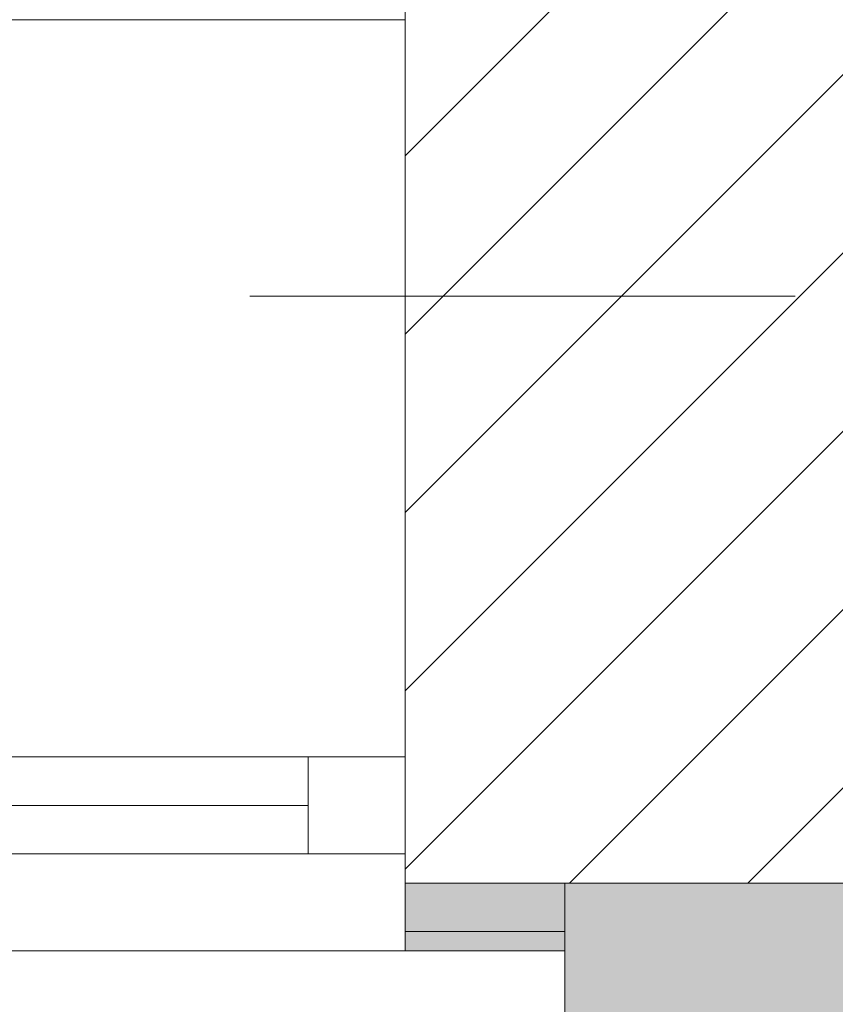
# Model space of a CAD drawing. Header units: millimetres. Extents: x -40968 to 77376, y -17881 to 4746.
# Tile 249 of 256: x -2382 to -1962, y -1701 to -1194. Entities that reach past the tile are written whole.
import ezdxf

# ---------------------------------------------------------------- set-up
doc = ezdxf.new("R2010")
doc.units = ezdxf.units.MM
doc.header["$MEASUREMENT"] = 0
doc.linetypes.add('Wipeout_Contour', pattern=[1000, 0, -1000])
for name, color, linetype in [('10_ESTR_Pilars', 7, 'Continuous'), ('12_FAÇ_Façana', 7, 'Continuous'), ('Ventanas Archicad', 7, 'Continuous')]:
    doc.layers.add(name, color=color, linetype=linetype)
for name, color, linetype, lineweight in [('10_ESTR_Pilars_Pluma_Nº__20', 1, 'Continuous', 5), ('10_ESTR_Pilars_Pluma_Nº__28', 7, 'Continuous', 20), ('10_ESTR_Pilars_Pluma_Nº__42', 8, 'Continuous', 25), ('12_FAÇ_Façana_Pluma_Nº__7', 7, 'Continuous', 5), ('Ventanas Archicad_Pluma_Nº__7', 7, 'Continuous', 5)]:
    doc.layers.add(name, color=color, linetype=linetype, lineweight=lineweight)
for name, color, linetype, lineweight, true_color in [('12_FAÇ_Façana_Pluma_Nº__102', 7, 'Continuous', 5, 0xcccccc), ('12_FAÇ_Façana_Pluma_Nº__176', 7, 'Continuous', 15, 0x93a0c6), ('12_FAÇ_Façana_Pluma_Nº__43', 7, 'Continuous', 5, 0xa4a4a6), ('Ventanas Archicad_Pluma_Nº__23', 7, 'Continuous', 5, 0xa4a4a6), ('Ventanas Archicad_Pluma_Nº__3', 7, 'Continuous', 5, 0xa4a4a4), ('Ventanas Archicad_Pluma_Nº__43', 7, 'Continuous', 5, 0xa4a4a6)]:
    doc.layers.add(name, color=color, linetype=linetype, lineweight=lineweight, true_color=true_color)

# ---------------------------------------------------------------- blocks, each defined once
blk = doc.blocks.new('Muro_1_5', base_point=(-1681.11, -1193.98))
at = {"layer": '12_FAÇ_Façana_Pluma_Nº__102', "linetype": 'Continuous', "lineweight": 0, "true_color": 0xe5e5e5}
blk.add_hatch(color=254, dxfattribs=at).paths.add_polyline_path([(-2101.11, -10658.98), (-1951.11, -10658.98), (-1951.11, -7438.98), (-1971.11, -7438.98), (-1971.11, -6988.97), (-1951.11, -6988.97), (-1951.11, -1638.98), (-2101.11, -1638.98)])
at = {"layer": '12_FAÇ_Façana_Pluma_Nº__7', "color": 7, "linetype": 'Continuous', "lineweight": 5, "flags": 128}
blk.add_lwpolyline([(-2101.11, -1638.98), (-2101.11, -10658.98)], dxfattribs=at)
blk = doc.blocks.new('Ventana Vertical Multi-Faja 27_8')
at = {"layer": 'Ventanas Archicad_Pluma_Nº__23', "color": 253, "linetype": 'Continuous', "lineweight": 5, "true_color": 0xa4a4a6}
for p, q in [((-600, 0), (-550, 0)), ((-550, 0), (-550, -50)), ((-550, -50), (-600, -50))]:
    blk.add_line(p, q, dxfattribs=at)
at = {"layer": 'Ventanas Archicad_Pluma_Nº__3', "color": 253, "linetype": 'Continuous', "lineweight": 5, "true_color": 0xa4a4a4}
for p, q in [((-600, 50), (600, 50)), ((-550, 0), (550, 0)), ((-550, -25), (550, -25)), ((550, -50), (-550, -50)), ((-600, -430), (600, -430))]:
    blk.add_line(p, q, dxfattribs=at)
at = {"layer": 'Ventanas Archicad_Pluma_Nº__43', "color": 253, "linetype": 'Continuous', "lineweight": 5, "true_color": 0xa4a4a6}
blk.add_line((-600, -200), (-600, -175), dxfattribs=at)
at = {"layer": 'Ventanas Archicad_Pluma_Nº__7', "color": 7, "linetype": 'Continuous', "lineweight": 5}
for p, q in [((-600, 50), (-600, 40)), ((-600, 40), (-600, 0)), ((-600, 40), (-600, 0)), ((-600, 0), (-600, -50)), ((-600, 0), (-600, -50)), ((-600, 0), (-600, -50)), ((-600, 0), (-600, -50)), ((-600, -50), (-600, -80)), ((-600, -50), (-600, -80)), ((-600, -80), (-600, -175)), ((-600, -80), (-600, -175)), ((-600, -200), (-600, -420)), ((-600, -420), (-600, -430))]:
    blk.add_line(p, q, dxfattribs=at)
blk = doc.blocks.new('Muro_20_5', base_point=(-3383.43, -1193.98))
at = {"layer": '12_FAÇ_Façana', "linetype": 'Continuous', "lineweight": 0, "true_color": 0x000000}
h = blk.add_hatch(dxfattribs=at)
h.set_pattern_fill('Yeso_0005', color=18, style=0, pattern_type=2)
h.set_pattern_definition([(0, (0, 0), (0, 75), [0, -75])])
h.paths.add_polyline_path([(-2183.43, -1423.98), (-2183.43, -1448.98), (-2063.43, -1448.98), (-2063.43, -1423.98)])
at = {"layer": '12_FAÇ_Façana_Pluma_Nº__102', "linetype": 'Continuous', "lineweight": 0, "true_color": 0xe5e5e5}
for points in [[(-2063.43, -1543.98), (-2063.43, -1448.98), (-2183.43, -1448.98), (-2183.43, -1663.98)], [(-2183.43, -1663.98), (-2101.11, -1663.98), (-2101.11, -1638.98), (-2158.43, -1638.98)]]:
    blk.add_hatch(color=254, dxfattribs=at).paths.add_polyline_path(points)
at = {"layer": '12_FAÇ_Façana_Pluma_Nº__176', "linetype": 'Continuous', "lineweight": 0, "true_color": 0x495063}
blk.add_hatch(color=251, dxfattribs=at).paths.add_polyline_path([(-2183.43, -1673.98), (-2101.11, -1673.98), (-2101.11, -1663.98), (-2183.43, -1663.98)])
at = {"layer": '12_FAÇ_Façana_Pluma_Nº__43', "color": 253, "linetype": 'Continuous', "lineweight": 5, "true_color": 0xa4a4a6}
for p, q in [((-2183.43, -1423.98), (-2183.43, -1448.98)), ((-2063.43, -1423.98), (-2183.43, -1423.98)), ((-2063.43, -1448.98), (-2063.43, -1423.98)), ((-2183.43, -1448.98), (-2063.43, -1448.98))]:
    blk.add_line(p, q, dxfattribs=at)
at = {"layer": '12_FAÇ_Façana_Pluma_Nº__7', "color": 7, "linetype": 'Continuous', "lineweight": 5}
for p, q in [((-2183.43, -1203.98), (-2183.43, -1193.98)), ((-2183.43, -1423.98), (-2183.43, -1203.98)), ((-2183.43, -1543.98), (-2183.43, -1448.98)), ((-2183.43, -1543.98), (-2183.43, -1448.98)), ((-2063.43, -1543.98), (-2063.43, -1448.98)), ((-2183.43, -1573.98), (-2183.43, -1543.98)), ((-2183.43, -1573.98), (-2183.43, -1543.98)), ((-2183.43, -1623.98), (-2183.43, -1573.98)), ((-2183.43, -1623.98), (-2183.43, -1573.98)), ((-2183.43, -1663.98), (-2183.43, -1623.98)), ((-2183.43, -1663.98), (-2183.43, -1623.98)), ((-2183.43, -1663.98), (-2101.11, -1663.98)), ((-2183.43, -1673.98), (-2183.43, -1663.98))]:
    blk.add_line(p, q, dxfattribs=at)
at = {"layer": '12_FAÇ_Façana_Pluma_Nº__7', "color": 7, "linetype": 'Continuous', "lineweight": 5, "flags": 128}
for points in [[(-2101.11, -1673.98), (-2101.11, -1638.98)], [(-2183.43, -1673.98), (-2101.11, -1673.98)]]:
    blk.add_lwpolyline(points, dxfattribs=at)
at = {"layer": 'Ventanas Archicad', "color": 253, "linetype": 'Continuous', "lineweight": 5, "true_color": 0xa4a4a6, "zscale": 1000, "rotation": 180}
blk.add_blockref('Ventana Vertical Multi-Faja 27_8', (-2783.43, -1623.98), dxfattribs=at)
blk = doc.blocks.new('Pilar_6_5', base_point=(-1902.27, -1336.48))
at = {"color": 254, "linetype": 'Wipeout_Contour', "lineweight": 0, "ltscale": 9373.82675}
blk.add_wipeout([(-2183.43, -1638.98), (-1621.11, -1638.98), (-1621.11, -1033.98), (-2183.43, -1033.98)], dxfattribs=at).dxf.layer = '10_ESTR_Pilars'
at = {"layer": '10_ESTR_Pilars_Pluma_Nº__42', "linetype": 'Continuous', "lineweight": 25}
h = blk.add_hatch(dxfattribs=at)
h.set_pattern_fill('00_GCT_trama_45º_e1_400__01', color=8, style=0, pattern_type=2)
h.set_pattern_definition([(45, (0, 0), (-45.962, 45.962), [])])
h.paths.add_polyline_path([(-2183.43, -1638.98), (-1621.11, -1638.98), (-1621.11, -1033.98), (-2183.43, -1033.98)])
at = {"layer": '10_ESTR_Pilars_Pluma_Nº__20', "color": 1, "linetype": 'Continuous', "lineweight": 5}
blk.add_line((-1982.27, -1336.48), (-2263.43, -1336.48), dxfattribs=at)
at = {"layer": '10_ESTR_Pilars_Pluma_Nº__28', "color": 7, "linetype": 'Continuous', "lineweight": 20, "flags": 128}
blk.add_lwpolyline([(-2183.43, -1638.98), (-1621.11, -1638.98), (-1621.11, -1033.98), (-2183.43, -1033.98)], close=True, dxfattribs=at)

msp = doc.modelspace()

# ---------------------------------------------------------------- block references
at = {"layer": '12_FAÇ_Façana', "color": 7, "lineweight": 20}
for name, p in [('Muro_20_5', (-3383.43, -1193.98)), ('Muro_1_5', (-1681.11, -1193.98))]:
    msp.add_blockref(name, p, dxfattribs=at)

# ---------------------------------------------------------------- next in the draw order: block references
at = {"layer": '10_ESTR_Pilars', "color": 7, "lineweight": 20}
msp.add_blockref('Pilar_6_5', (-1902.27, -1336.48), dxfattribs=at)

doc.saveas('drawing.dxf')
